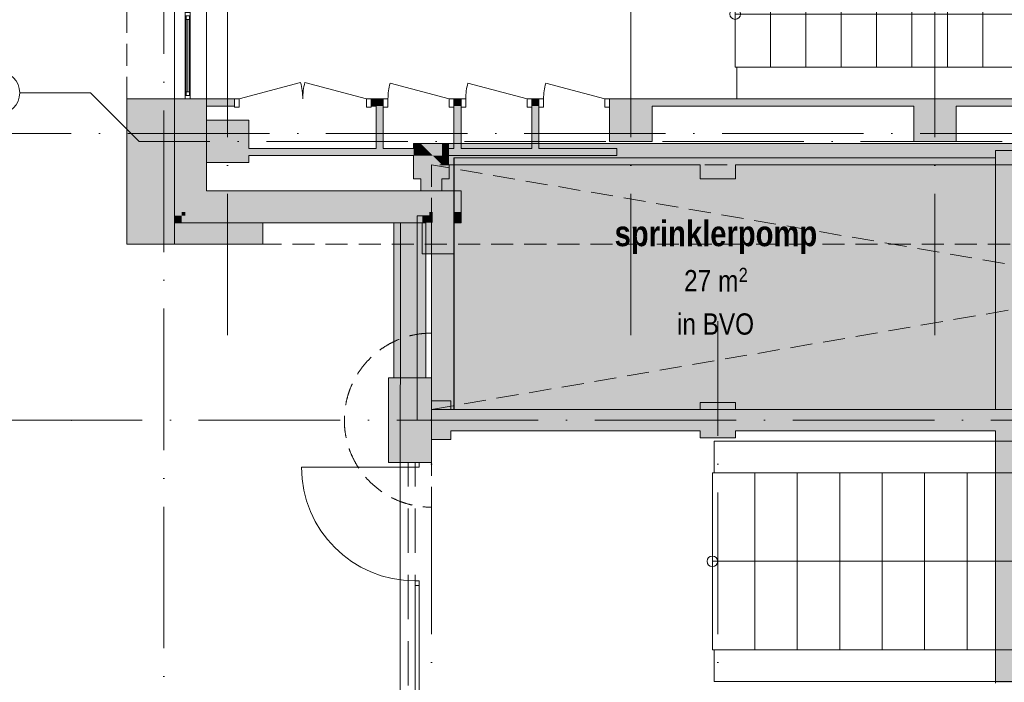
# Model space of a CAD drawing. Header units: millimetres. Extents: x -287545 to 1001608, y -673832 to 307178.
# Tile 13 of 64: x 2060 to 15980, y -31305 to -21940. Entities that reach past the tile are written whole.
import ezdxf
from ezdxf.enums import TextEntityAlignment as Align

# ---------------------------------------------------------------- set-up
doc = ezdxf.new("R2010")
doc.units = ezdxf.units.MM
doc.header["$MEASUREMENT"] = 0
for name, pattern in [('B0701', [468.239987, 311.999989, -156.239998]), ('B0702', [234.740001, 156.239998, -78.500003]), ('B0703', [937.400007, 625, -312.400007]), ('v1', [2800, 1000, -400, 0, -400, 1000, 0])]:
    doc.linetypes.add(name, pattern=pattern)
for name, color, linetype in [('0 2D arcering', 7, 'Continuous'), ('21 Buitenwanden', 7, 'Continuous'), ('21 Buitenwanden Deuren', 7, 'Continuous'), ('21 Buitenwanden Doorsnede-arcering', 7, 'Continuous'), ('21 Buitenwanden Ramen', 7, 'Continuous'), ('22 NC Binnenwanden', 7, 'Continuous'), ('22 NC Binnenwanden Deuren', 7, 'Continuous'), ('22 NC Binnenwanden Doorsnede-arcering', 7, 'Continuous'), ('24 Trappen', 7, 'Continuous'), ('28 Draagconstructies - Kolommen GVL', 7, 'Continuous'), ('28 Draagconstructies - Kolommen GVL Doorsnede-arcering', 7, 'Continuous'), ('28 Draagconstructies - Kolommen INT', 7, 'Continuous'), ('28 Draagconstructies - Kolommen INT Doorsnede-arcering', 7, 'Continuous'), ('41 Buitenwandafw', 7, 'Continuous'), ('90 Terrein omgeving', 7, 'Continuous'), ('A Stramien', 7, 'Continuous'), ('Z Gebruiksoppervlak', 7, 'Continuous'), ('Z Gebruiksoppervlak Zone achtergrond', 7, 'Continuous'), ('Z Gebruiksoppervlak Zone omranding', 7, 'Continuous'), ('Z Gebruiksoppervlak Zone tekst', 7, 'Continuous')]:
    doc.layers.add(name, color=color, linetype=linetype)
doc.styles.add('GENERATED_STYLE_1', font='ARIALNB.TTF')
doc.styles.add('GENERATED_STYLE_2', font='ARIALN.TTF')
doc.styles.add('GENERATED_STYLE_4', font='arial.ttf')

# ---------------------------------------------------------------- blocks, each defined once
blk = doc.blocks.new('Slab_1_1', base_point=(656, -159592))
at = {"layer": '90 Terrein omgeving', "color": 253, "linetype": 'Continuous', "lineweight": 0, "true_color": 0x99a3a6, "flags": 128}
blk.add_lwpolyline([(44725, -3850), (10025, -3850), (10025, -7810), (4250, -7810), (4250, -24810), (7443, -24810), (7382, -84300)], dxfattribs=at)
blk = doc.blocks.new('sprinklerpomp_F-14_18_1', base_point=(11903, -25583))
at = {"layer": 'Z Gebruiksoppervlak Zone achtergrond', "linetype": 'Continuous', "lineweight": 0, "true_color": 0xffffff}
blk.add_hatch(color=7, dxfattribs=at).paths.add_polyline_path([(8200, -27450), (15855, -27450), (15855, -23890), (8200, -23890)])
at = {"layer": 'Z Gebruiksoppervlak Zone omranding', "color": 2, "linetype": 'Continuous', "lineweight": 0, "flags": 128}
blk.add_lwpolyline([(8200, -27450), (15855, -27450), (15855, -23890), (8200, -23890)], close=True, dxfattribs=at)
at = {"layer": 'Z Gebruiksoppervlak Zone tekst', "color": 9, "lineweight": 0, "style": 'GENERATED_STYLE_1'}
blk.add_attdef('ROOM_NAME', text='', height=360, dxfattribs=at).set_placement((11903, -24781), align=Align.TOP_CENTER)
at = {"layer": 'Z Gebruiksoppervlak Zone tekst', "color": 9, "lineweight": 0}
for tag, height, style, p in [('DUMMY_942', 360, 'GENERATED_STYLE_1', (13350, -24669)), ('DUMMY_943', 300, 'GENERATED_STYLE_2', (11453, -25385)), ('ROOM_AREA', 300, 'GENERATED_STYLE_2', (11453, -25478)), ('DUMMY_945', 200, 'GENERATED_STYLE_2', (12225, -25447)), ('DUMMY_944', 300, 'GENERATED_STYLE_2', (11839, -25482)), ('DUMMY_946', 300, 'GENERATED_STYLE_2', (11353, -26003)), ('perimeterCode', 300, 'GENERATED_STYLE_2', (11353, -26091))]:
    blk.add_attdef(tag, text='', height=height, dxfattribs=dict(at, style=style)).set_placement(p, align=Align.TOP_LEFT)
blk = doc.blocks.new('Wall_5_1', base_point=(7880, -23840))
at = {"layer": '22 NC Binnenwanden Doorsnede-arcering', "linetype": 'Continuous', "lineweight": 0}
for points in [[(8130, -23690), (8130, -23990), (11680, -23990), (11680, -23690)], [(12180, -23690), (12180, -23990), (19780, -23990), (19780, -23690)]]:
    blk.add_hatch(color=251, dxfattribs=at).paths.add_polyline_path(points)
at = {"layer": '22 NC Binnenwanden', "color": 1, "linetype": 'Continuous', "lineweight": 0, "flags": 128}
for points in [[(11680, -23690), (8130, -23690)], [(19780, -23690), (12180, -23690)], [(8130, -23990), (11680, -23990)], [(12180, -23990), (19780, -23990)]]:
    blk.add_lwpolyline(points, dxfattribs=at)
blk = doc.blocks.new('Wall_7_1', base_point=(7880, -27600))
at = {"layer": '21 Buitenwanden', "color": 1, "linetype": 'Continuous', "lineweight": 0, "flags": 128}
for points in [[(7880, -24710), (7680, -24710)], [(7680, -24710), (7680, -27600)], [(7880, -27600), (7880, -24710)], [(7680, -27600), (7880, -27600)]]:
    blk.add_lwpolyline(points, dxfattribs=at)
blk = doc.blocks.new('Wall_44_1', base_point=(7880, -27600))
at = {"layer": '22 NC Binnenwanden Doorsnede-arcering', "linetype": 'Continuous', "lineweight": 0}
for points in [[(8155, -27450), (8155, -27750), (11680, -27750), (11680, -27450)], [(12180, -27750), (15855, -27750), (15855, -27450), (12180, -27450)]]:
    blk.add_hatch(color=251, dxfattribs=at).paths.add_polyline_path(points)
at = {"layer": '22 NC Binnenwanden', "color": 1, "linetype": 'Continuous', "lineweight": 0, "flags": 128}
for points in [[(11680, -27450), (8155, -27450)], [(15855, -27450), (12180, -27450)], [(8155, -27750), (11680, -27750)], [(12180, -27750), (15855, -27750)]]:
    blk.add_lwpolyline(points, dxfattribs=at)
blk = doc.blocks.new('Wall_45_1', base_point=(15980, -23790))
at = {"layer": '22 NC Binnenwanden Doorsnede-arcering', "linetype": 'Continuous', "lineweight": 0}
blk.add_hatch(color=251, dxfattribs=at).paths.add_polyline_path([(15855, -23790), (15855, -31315), (16105, -31315), (16105, -23790)])
at = {"layer": '22 NC Binnenwanden', "color": 1, "linetype": 'Continuous', "lineweight": 0, "flags": 128}
for points in [[(15855, -23790), (15855, -27450)], [(16105, -23790), (15855, -23790)], [(16105, -31315), (16105, -23790)], [(15855, -27750), (15855, -31315)]]:
    blk.add_lwpolyline(points, dxfattribs=at)
blk = doc.blocks.new('Wall_47_1', base_point=(7880, -23840))
at = {"layer": '22 NC Binnenwanden Doorsnede-arcering', "linetype": 'Continuous', "lineweight": 0}
blk.add_hatch(color=251, dxfattribs=at).paths.add_polyline_path([(8030, -24190), (7730, -24190), (7730, -24360), (8030, -24360)])
at = {"layer": '22 NC Binnenwanden', "color": 1, "linetype": 'Continuous', "lineweight": 0, "flags": 128}
for points in [[(7730, -24190), (7730, -24360)], [(8030, -24360), (8030, -24190)], [(7730, -24360), (8030, -24360)]]:
    blk.add_lwpolyline(points, dxfattribs=at)
blk = doc.blocks.new('Simple Window Opening')
at = {"layer": '21 Buitenwanden Ramen', "color": 9, "linetype": 'Continuous', "lineweight": 0}
for p, q in [((-110, 300), (-110, 200)), ((-110, 300), (110, 300)), ((110, 300), (110, 200)), ((-110, 200), (-110, -150)), ((110, 200), (110, -150)), ((-110, -150), (110, -150))]:
    blk.add_line(p, q, dxfattribs=at)
blk = doc.blocks.new('D1 bl zl1-b 27')
at = {"layer": '21 Buitenwanden Deuren', "color": 1, "linetype": 'Continuous', "lineweight": 0}
for p, q in [((1605, 0), (1605, 940)), ((-1605, 0), (-1670, 0)), ((-1670, 0), (-1670, -60)), ((-1605, -60), (-1605, 0)), ((665, 0), (600, 0)), ((600, 0), (600, -60)), ((665, -60), (665, 0)), ((1670, 0), (1605, 0)), ((1605, 0), (1605, -60)), ((1670, -60), (1670, 0)), ((-1670, -60), (-1605, -60)), ((600, -60), (665, -60)), ((1605, -60), (1670, -60))]:
    blk.add_line(p, q, dxfattribs=at)
at = {"layer": '21 Buitenwanden Deuren', "color": 9, "linetype": 'Continuous', "lineweight": 0}
for p, q in [((-1670, 300), (-1670, 200)), ((1670, 300), (1670, 200)), ((-1670, 200), (-1670, 0)), ((1670, 200), (1670, 0)), ((-1670, 0), (-1670, -60)), ((-1670, 0), (-1670, -60)), ((1670, 0), (1670, -60)), ((1670, 0), (1670, -60)), ((-1670, -60), (-1670, -150)), ((1670, -60), (1670, -150))]:
    blk.add_line(p, q, dxfattribs=at)
at = {"layer": '21 Buitenwanden Deuren', "color": 1, "linetype": 'Continuous', "lineweight": 0, "flags": 128}
blk.add_lwpolyline([(-1605, -60), (600, -60), (600, 0), (-1605, 0)], close=True, dxfattribs=at)
at = {"layer": '21 Buitenwanden Deuren', "color": 9, "linetype": 'Continuous', "lineweight": 0}
blk.add_arc((1605, 0), 940, 90, 180, dxfattribs=at)
blk = doc.blocks.new('D1 bl zl1-b 27_2')
at = {"layer": '21 Buitenwanden Deuren', "color": 1, "linetype": 'Continuous', "lineweight": 0}
for p, q in [((1605, 0), (1605, 1605)), ((-1605, 0), (-1670, 0)), ((-1670, 0), (-1670, -60)), ((-1605, -60), (-1605, 0)), ((0, 0), (-65, 0)), ((-65, 0), (-65, -60)), ((0, -60), (0, 0)), ((1670, 0), (1605, 0)), ((1605, 0), (1605, -60)), ((1670, -60), (1670, 0)), ((-1670, -60), (-1605, -60)), ((-65, -60), (0, -60)), ((1605, -60), (1670, -60))]:
    blk.add_line(p, q, dxfattribs=at)
at = {"layer": '21 Buitenwanden Deuren', "color": 9, "linetype": 'Continuous', "lineweight": 0}
for p, q in [((-1670, 300), (-1670, 200)), ((1670, 300), (1670, 200)), ((-1670, 200), (-1670, 0)), ((1670, 200), (1670, 0)), ((-1670, 0), (-1670, -60)), ((-1670, 0), (-1670, -60)), ((1670, 0), (1670, -60)), ((1670, 0), (1670, -60)), ((-1670, -60), (-1670, -150)), ((1670, -60), (1670, -150))]:
    blk.add_line(p, q, dxfattribs=at)
at = {"layer": '21 Buitenwanden Deuren', "color": 1, "linetype": 'Continuous', "lineweight": 0, "flags": 128}
blk.add_lwpolyline([(-1605, -60), (-65, -60), (-65, 0), (-1605, 0)], close=True, dxfattribs=at)
at = {"layer": '21 Buitenwanden Deuren', "color": 9, "linetype": 'Continuous', "lineweight": 0}
blk.add_arc((1605, 0), 1605, 90, 180, dxfattribs=at)
blk = doc.blocks.new('Wall_74_1', base_point=(7800, -35100))
at = {"layer": '21 Buitenwanden', "color": 9, "linetype": 'Continuous', "lineweight": 0}
for p, q in [((7350, -28200), (7450, -28200)), ((7450, -28200), (7650, -28200)), ((7650, -28200), (7710, -28200)), ((7710, -28200), (7800, -28200)), ((7350, -35100), (7450, -35100)), ((7450, -35100), (7650, -35100)), ((7650, -35100), (7710, -35100)), ((7710, -35100), (7800, -35100))]:
    blk.add_line(p, q, dxfattribs=at)
at = {"layer": '21 Buitenwanden Deuren', "color": 252, "linetype": 'Continuous', "lineweight": 0, "true_color": 0x969696, "zscale": 1000, "rotation": 89.99999999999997}
for name, p in [('D1 bl zl1-b 27_2', (7650, -29870)), ('D1 bl zl1-b 27', (7650, -33430))]:
    blk.add_blockref(name, p, dxfattribs=at)
at = {"layer": '21 Buitenwanden Ramen', "color": 1, "linetype": 'Continuous', "lineweight": 0, "zscale": 1000, "rotation": 89.99999999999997}
blk.add_blockref('Simple Window Opening', (7650, -31650), dxfattribs=at)
blk = doc.blocks.new('D2 27_4')
at = {"layer": '22 NC Binnenwanden Deuren', "color": 1, "linetype": 'Continuous', "lineweight": 0}
for p, q in [((-900, 0), (-31, 233)), ((900, 0), (31, 233)), ((-900, 0), (-967, 0)), ((-967, 0), (-967, -114)), ((-967, 0), (-967, -100)), ((-967, 0), (-967, -100)), ((-900, -114), (-900, 0)), ((967, 0), (900, 0)), ((900, 0), (900, -114)), ((967, -114), (967, 0)), ((967, 0), (967, -100)), ((967, 0), (967, -100)), ((-967, -114), (-900, -114)), ((900, -114), (967, -114))]:
    blk.add_line(p, q, dxfattribs=at)
at = {"layer": '22 NC Binnenwanden Deuren', "color": 9, "linetype": 'Continuous', "lineweight": 0}
for centre, start, end in [((-900, 0), 0, 15), ((900, 0), 165, 180)]:
    blk.add_arc(centre, 900, start, end, dxfattribs=at)
blk = doc.blocks.new('D1 27_10')
at = {"layer": '22 NC Binnenwanden Deuren', "color": 1, "linetype": 'Continuous', "lineweight": 0}
for p, q in [((433, 0), (-403, 224)), ((-433, 0), (-500, 0)), ((-500, 0), (-500, -114)), ((-500, 0), (-500, -100)), ((-500, 0), (-500, -100)), ((-433, -114), (-433, 0)), ((500, 0), (433, 0)), ((433, 0), (433, -114)), ((500, -114), (500, 0)), ((500, 0), (500, -100)), ((500, 0), (500, -100)), ((-500, -114), (-433, -114)), ((433, -114), (500, -114))]:
    blk.add_line(p, q, dxfattribs=at)
at = {"layer": '22 NC Binnenwanden Deuren', "color": 9, "linetype": 'Continuous', "lineweight": 0}
blk.add_arc((433, 0), 866, 165, 180, dxfattribs=at)
blk = doc.blocks.new('Wall_110_1', base_point=(4700, -23110))
at = {"layer": '22 NC Binnenwanden Doorsnede-arcering', "linetype": 'Continuous', "lineweight": 0}
for points in [[(4700, -23160), (5095, -23160), (5095, -23060), (4700, -23060)], [(7029, -23060), (7029, -23160), (7200, -23160), (7200, -23060)], [(8200, -23060), (8200, -23160), (8300, -23160), (8300, -23060)], [(9300, -23060), (9300, -23160), (9400, -23160), (9400, -23060)], [(11000, -23060), (11000, -23160), (14700, -23160), (14700, -23060)], [(15300, -23060), (15300, -23160), (21600, -23160), (21600, -23060)]]:
    blk.add_hatch(color=251, dxfattribs=at).paths.add_polyline_path(points)
at = {"layer": '22 NC Binnenwanden', "color": 1, "linetype": 'Continuous', "lineweight": 0}
for p, q in [((5095, -23060), (5095, -23160)), ((7029, -23060), (7029, -23160)), ((7200, -23060), (7200, -23160)), ((8200, -23060), (8200, -23160)), ((8300, -23060), (8300, -23160)), ((9300, -23060), (9300, -23160)), ((9400, -23060), (9400, -23160)), ((10400, -23060), (10400, -23160))]:
    blk.add_line(p, q, dxfattribs=at)
at = {"layer": '22 NC Binnenwanden', "color": 1, "linetype": 'Continuous', "lineweight": 0, "flags": 128}
for points in [[(5095, -23060), (4700, -23060)], [(4700, -23060), (4700, -23160)], [(7200, -23060), (7029, -23060)], [(8300, -23060), (8200, -23060)], [(9400, -23060), (9300, -23060)], [(14700, -23060), (11000, -23060)], [(21600, -23060), (15300, -23060)], [(4700, -23160), (5095, -23160)], [(7029, -23160), (7100, -23160)], [(11000, -23160), (14700, -23160)], [(15300, -23160), (21600, -23160)]]:
    blk.add_lwpolyline(points, dxfattribs=at)
at = {"layer": '22 NC Binnenwanden Deuren', "color": 1, "linetype": 'Continuous', "lineweight": 0, "zscale": 1000}
for name, p in [('D2 27_4', (6062, -23060)), ('D1 27_10', (7700, -23060)), ('D1 27_10', (8800, -23060)), ('D1 27_10', (9900, -23060))]:
    blk.add_blockref(name, p, dxfattribs=at)
blk = doc.blocks.new('Wall_114_1', base_point=(8300, -24360))
at = {"layer": '21 Buitenwanden Doorsnede-arcering', "linetype": 'Continuous', "lineweight": 0, "true_color": 0x323232}
for points in [[(4400, -24360), (4400, -24660), (4700, -24360)], [(4700, -24360), (4400, -24660), (4700, -24660)], [(7900, -24360), (4700, -24360), (4700, -24660), (7900, -24660)], [(8200, -24360), (7900, -24360), (7900, -24660), (8200, -24660)], [(8200, -24660), (8300, -24660), (8300, -24360), (8200, -24360)], [(4250, -24710), (4250, -24810), (4350, -24710)], [(4350, -24710), (4250, -24810), (4350, -24810)], [(4350, -24660), (4350, -24710), (4400, -24660)], [(4350, -24710), (4400, -24710), (4400, -24660)], [(7750, -24710), (4350, -24710), (4350, -24810), (7750, -24810)], [(4400, -24710), (7850, -24710), (7850, -24660), (4400, -24660)], [(7850, -24710), (7750, -24710), (7750, -24810), (7850, -24810)], [(7900, -24660), (7850, -24660), (7850, -24710), (7900, -24710)], [(8200, -24710), (8300, -24710), (8300, -24660), (8200, -24660)], [(8200, -24810), (8300, -24810), (8300, -24710), (8200, -24710)]]:
    blk.add_hatch(color=250, dxfattribs=at).paths.add_polyline_path(points)
at = {"layer": '21 Buitenwanden', "color": 1, "linetype": 'Continuous', "lineweight": 0, "flags": 128}
for points in [[(8300, -24360), (4700, -24360)], [(4250, -24810), (7750, -24810)], [(8200, -24810), (8300, -24810)]]:
    blk.add_lwpolyline(points, dxfattribs=at)
at = {"layer": '21 Buitenwanden', "color": 9, "linetype": 'Continuous', "lineweight": 0, "flags": 128}
for points in [[(8300, -24660), (8300, -24360)], [(4250, -24810), (4250, -24710)], [(8300, -24710), (8300, -24660)], [(8300, -24810), (8300, -24710)]]:
    blk.add_lwpolyline(points, dxfattribs=at)
blk = doc.blocks.new('Wall_115_1', base_point=(8200, -24360))
at = {"layer": '21 Buitenwanden Doorsnede-arcering', "linetype": 'Continuous', "lineweight": 0, "true_color": 0x323232}
for points in [[(7900, -24710), (7850, -24710), (7850, -24810), (7900, -24810)], [(8200, -24660), (7900, -24660), (7900, -24710), (8200, -24710)], [(8200, -24710), (7900, -24710), (7900, -24810), (8200, -24810)], [(7750, -24810), (7750, -25249), (7850, -25249), (7850, -24810)], [(7850, -24810), (7850, -25249), (7900, -25249), (7900, -24810)], [(7900, -24810), (7900, -25249), (8200, -25249), (8200, -24810)]]:
    blk.add_hatch(color=250, dxfattribs=at).paths.add_polyline_path(points)
at = {"layer": '21 Buitenwanden', "color": 1, "linetype": 'Continuous', "lineweight": 0, "flags": 128}
for points in [[(7750, -24810), (7750, -25249)], [(8200, -25249), (8200, -24810)]]:
    blk.add_lwpolyline(points, dxfattribs=at)
at = {"layer": '21 Buitenwanden', "color": 9, "linetype": 'Continuous', "lineweight": 0, "flags": 128}
for points in [[(7750, -25249), (7850, -25249)], [(7850, -25249), (7900, -25249)], [(7900, -25249), (8200, -25249)]]:
    blk.add_lwpolyline(points, dxfattribs=at)
blk = doc.blocks.new('R2 bl ol 27_5')
at = {"layer": '21 Buitenwanden Ramen', "color": 9, "linetype": 'Continuous', "lineweight": 0}
for p, q in [((-1105, 150), (1105, 150)), ((-1105, 150), (-1105, 50)), ((1105, 150), (1105, 50)), ((-1105, 50), (-1105, 0)), ((-1105, 0), (-1105, -72)), ((-1105, 0), (-1105, -72)), ((-1057, 0), (-119, 0)), ((-71, 0), (1057, 0)), ((1105, 50), (1105, 0)), ((1105, 0), (1105, -72)), ((1105, 0), (1105, -72)), ((-1105, -72), (-1105, -300)), ((-1057, -36), (-119, -36)), ((-119, -72), (-1057, -72)), ((1057, -72), (-71, -72)), ((-18, -11.99375), (1004, -11.99375)), ((1105, -72), (1105, -300)), ((-1105, -300), (1105, -300))]:
    blk.add_line(p, q, dxfattribs=at)
at = {"layer": '21 Buitenwanden Ramen', "color": 1, "linetype": 'Continuous', "lineweight": 0}
for p, q in [((-1105, 0), (-1057, 0)), ((-1057, 0), (-1057, -72)), ((-119, -72), (-119, 0)), ((-119, 0), (-95, 0)), ((-95, 0), (-71, 0)), ((-71, 0), (-71, -62)), ((1057, -62), (1057, 0)), ((1057, 0), (1105, 0)), ((-1057, -72), (-1105, -72)), ((-95, -72), (-119, -72)), ((-71, -72), (-95, -72)), ((-71, -11.99375), (-18, -11.99375)), ((-71, -62), (-71, -11.99375)), ((-71, -62), (-71, -72)), ((-18, -62), (-71, -62)), ((-18, -11.99375), (-18, -62)), ((-18, -11.99375), (1004, -11.99375)), ((-18, -36.99688), (1004, -36.99688)), ((1004, -62), (-18, -62)), ((1004, -62), (1004, -11.99375)), ((1004, -11.99375), (1057, -11.99375)), ((1057, -62), (1004, -62)), ((1057, -11.99375), (1057, -62)), ((1057, -72), (1057, -62)), ((1105, -72), (1057, -72))]:
    blk.add_line(p, q, dxfattribs=at)
blk = doc.blocks.new('Wall_118_1', base_point=(4700, -24360))
at = {"layer": '21 Buitenwanden Doorsnede-arcering', "linetype": 'Continuous', "lineweight": 0, "true_color": 0x323232}
for points in [[(4250, -24710), (4350, -24710), (4350, -23060), (4250, -23060)], [(4350, -24660), (4400, -24660), (4400, -23060), (4350, -23060)], [(4400, -23060), (4400, -24360), (4700, -24360), (4700, -23060)]]:
    blk.add_hatch(color=250, dxfattribs=at).paths.add_polyline_path(points)
at = {"layer": '21 Buitenwanden', "color": 9, "linetype": 'Continuous', "lineweight": 0}
for p, q in [((4250, -23060), (4350, -23060)), ((4350, -23060), (4400, -23060)), ((4400, -23060), (4472, -23060)), ((4472, -23060), (4700, -23060))]:
    blk.add_line(p, q, dxfattribs=at)
at = {"layer": '21 Buitenwanden', "color": 1, "linetype": 'Continuous', "lineweight": 0, "flags": 128}
for points in [[(4250, -23060), (4250, -24710)], [(4700, -24360), (4700, -23060)]]:
    blk.add_lwpolyline(points, dxfattribs=at)
at = {"layer": '21 Buitenwanden Ramen', "color": 1, "linetype": 'Continuous', "lineweight": 0, "xscale": -1, "zscale": 1000, "rotation": 90}
blk.add_blockref('R2 bl ol 27_5', (4400, -21955), dxfattribs=at)
blk = doc.blocks.new('Wall_132_1', base_point=(5125, -23810))
at = {"layer": '22 NC Binnenwanden Doorsnede-arcering', "linetype": 'Continuous', "lineweight": 0}
for points in [[(7630, -23760), (5300, -23760), (5300, -23860), (7630, -23860)], [(8130, -23860), (10500, -23860), (10500, -23760), (8130, -23760)]]:
    blk.add_hatch(color=251, dxfattribs=at).paths.add_polyline_path(points)
at = {"layer": '22 NC Binnenwanden', "color": 1, "linetype": 'Continuous', "lineweight": 0, "flags": 128}
for points in [[(7100, -23760), (5300, -23760)], [(7630, -23760), (7200, -23760)], [(8200, -23760), (8130, -23760)], [(9300, -23760), (8300, -23760)], [(10500, -23760), (9400, -23760)], [(10500, -23860), (10500, -23760)], [(5300, -23860), (7630, -23860)], [(8130, -23860), (10500, -23860)]]:
    blk.add_lwpolyline(points, dxfattribs=at)
blk = doc.blocks.new('Wall_133_1', base_point=(7150, -23810))
at = {"layer": '22 NC Binnenwanden Doorsnede-arcering', "linetype": 'Continuous', "lineweight": 0}
blk.add_hatch(color=251, dxfattribs=at).paths.add_polyline_path([(7200, -23760), (7200, -23160), (7100, -23160), (7100, -23760)])
at = {"layer": '22 NC Binnenwanden', "color": 1, "linetype": 'Continuous', "lineweight": 0, "flags": 128}
for points in [[(7100, -23160), (7100, -23760)], [(7200, -23760), (7200, -23160)]]:
    blk.add_lwpolyline(points, dxfattribs=at)
blk = doc.blocks.new('Wall_134_1', base_point=(9350, -23810))
at = {"layer": '22 NC Binnenwanden Doorsnede-arcering', "linetype": 'Continuous', "lineweight": 0}
blk.add_hatch(color=251, dxfattribs=at).paths.add_polyline_path([(9400, -23760), (9400, -23160), (9300, -23160), (9300, -23760)])
at = {"layer": '22 NC Binnenwanden', "color": 1, "linetype": 'Continuous', "lineweight": 0, "flags": 128}
for points in [[(9300, -23160), (9300, -23760)], [(9400, -23760), (9400, -23160)]]:
    blk.add_lwpolyline(points, dxfattribs=at)
blk = doc.blocks.new('Wall_135_1', base_point=(8250, -23810))
at = {"layer": '22 NC Binnenwanden Doorsnede-arcering', "linetype": 'Continuous', "lineweight": 0}
blk.add_hatch(color=251, dxfattribs=at).paths.add_polyline_path([(8300, -23760), (8300, -23160), (8200, -23160), (8200, -23760)])
at = {"layer": '22 NC Binnenwanden', "color": 1, "linetype": 'Continuous', "lineweight": 0, "flags": 128}
for points in [[(8200, -23160), (8200, -23760)], [(8300, -23760), (8300, -23160)]]:
    blk.add_lwpolyline(points, dxfattribs=at)
blk = doc.blocks.new('Column_17_1', base_point=(15000, -23360))
at = {"layer": '28 Draagconstructies - Kolommen INT Doorsnede-arcering', "linetype": 'Continuous', "lineweight": 0, "true_color": 0x323232}
for points in [[(14700, -23160), (15300, -23160), (15300, -23060), (14700, -23060)], [(15300, -23160), (14700, -23160), (14700, -23660), (15300, -23660)]]:
    blk.add_hatch(color=250, dxfattribs=at).paths.add_polyline_path(points)
at = {"layer": '28 Draagconstructies - Kolommen INT', "color": 5, "linetype": 'Continuous', "lineweight": 0, "flags": 128}
for points in [[(15300, -23060), (14700, -23060)], [(14700, -23160), (14700, -23660), (15300, -23660), (15300, -23160)]]:
    blk.add_lwpolyline(points, dxfattribs=at)
blk = doc.blocks.new('Column_18_1', base_point=(10700, -23360))
at = {"layer": '28 Draagconstructies - Kolommen INT Doorsnede-arcering', "linetype": 'Continuous', "lineweight": 0, "true_color": 0x323232}
for points in [[(10400, -23160), (11000, -23160), (11000, -23060), (10400, -23060)], [(11000, -23160), (10400, -23160), (10400, -23660), (11000, -23660)]]:
    blk.add_hatch(color=250, dxfattribs=at).paths.add_polyline_path(points)
at = {"layer": '28 Draagconstructies - Kolommen INT', "color": 5, "linetype": 'Continuous', "lineweight": 0, "flags": 128}
for points in [[(11000, -23060), (10400, -23060)], [(10400, -23160), (10400, -23660), (11000, -23660), (11000, -23160)]]:
    blk.add_lwpolyline(points, dxfattribs=at)
blk = doc.blocks.new('Column_24_1', base_point=(5000, -23660))
at = {"layer": '28 Draagconstructies - Kolommen INT Doorsnede-arcering', "linetype": 'Continuous', "lineweight": 0, "true_color": 0x323232}
for points in [[(4700, -23360), (4700, -23960), (5300, -23960), (5300, -23860), (5125, -23860), (5125, -23760), (5300, -23760), (5300, -23360)], [(5125, -23760), (5125, -23860), (5300, -23860), (5300, -23760)]]:
    blk.add_hatch(color=250, dxfattribs=at).paths.add_polyline_path(points)
at = {"layer": '28 Draagconstructies - Kolommen INT', "color": 5, "linetype": 'Continuous', "lineweight": 0, "flags": 128}
blk.add_lwpolyline([(5300, -23760), (5300, -23360), (4700, -23360), (4700, -23960), (5300, -23960), (5300, -23860)], dxfattribs=at)
blk = doc.blocks.new('Column_26_1', base_point=(3912, -24085))
at = {"layer": '28 Draagconstructies - Kolommen GVL Doorsnede-arcering', "linetype": 'Continuous', "lineweight": 0, "true_color": 0x323232}
blk.add_hatch(color=250, dxfattribs=at).paths.add_polyline_path([(4250, -25110), (4250, -23060), (3575, -23060), (3575, -25110)])
at = {"layer": '28 Draagconstructies - Kolommen GVL', "color": 5, "linetype": 'Continuous', "lineweight": 0, "flags": 128}
blk.add_lwpolyline([(4250, -25110), (4250, -23060), (3575, -23060), (3575, -25110)], close=True, dxfattribs=at)
blk = doc.blocks.new('Column_54_1', base_point=(4875, -24960))
at = {"layer": '28 Draagconstructies - Kolommen GVL Doorsnede-arcering', "linetype": 'Continuous', "lineweight": 0, "true_color": 0x323232}
blk.add_hatch(color=250, dxfattribs=at).paths.add_polyline_path([(4250, -25110), (5500, -25110), (5500, -24810), (4250, -24810)])
at = {"layer": '28 Draagconstructies - Kolommen GVL', "color": 5, "linetype": 'Continuous', "lineweight": 0, "flags": 128}
blk.add_lwpolyline([(4250, -25110), (5500, -25110), (5500, -24810), (4250, -24810)], close=True, dxfattribs=at)
blk = doc.blocks.new('Stair_14_1')
at = {"layer": '24 Trappen', "color": 9, "linetype": 'Continuous', "lineweight": 0}
for p, q in [((11878, -27895), (21069, -27895)), ((11878, -28345), (11878, -27895)), ((11853, -30845), (11853, -28345)), ((11853, -28345), (12453, -28345)), ((20853, -28345), (11878, -28345)), ((12453, -30845), (12453, -28345)), ((12453, -28345), (13053, -28345)), ((13053, -30845), (13053, -28345)), ((13053, -28345), (13653, -28345)), ((13653, -30845), (13653, -28345)), ((13653, -28345), (14253, -28345)), ((14253, -30845), (14253, -28345)), ((14253, -28345), (14853, -28345)), ((14853, -30845), (14853, -28345)), ((14853, -28345), (15453, -28345)), ((15453, -30845), (15453, -28345)), ((15453, -28345), (16053, -28345)), ((11853, -29595), (12453, -29595)), ((12453, -29595), (20253, -29595)), ((12453, -30845), (11853, -30845)), ((11878, -30845), (19653, -30845)), ((11878, -31295), (11878, -30845)), ((13053, -30845), (12453, -30845)), ((13653, -30845), (13053, -30845)), ((14253, -30845), (13653, -30845)), ((14853, -30845), (14253, -30845)), ((15453, -30845), (14853, -30845)), ((16053, -30845), (15453, -30845)), ((19437, -31295), (11878, -31295))]:
    blk.add_line(p, q, dxfattribs=at)
for start, end in [(0, 180), (180, 0)]:
    blk.add_arc((11853, -29595), 75, start, end, dxfattribs=at)
blk = doc.blocks.new('Stair_15_1')
at = {"layer": '24 Trappen', "color": 9, "linetype": 'Continuous', "lineweight": 0}
for p, q in [((12200, -20660), (17475, -20660)), ((12200, -21110), (12200, -20660)), ((12175, -22610), (12175, -21110)), ((12175, -21110), (12675, -21110)), ((17175, -21110), (12200, -21110)), ((12675, -22610), (12675, -21110)), ((12675, -21110), (13175, -21110)), ((13175, -22610), (13175, -21110)), ((13175, -21110), (13675, -21110)), ((13675, -22610), (13675, -21110)), ((13675, -21110), (14175, -21110)), ((14175, -22610), (14175, -21110)), ((14175, -21110), (14675, -21110)), ((14675, -22610), (14675, -21110)), ((14675, -21110), (15175, -21110)), ((15175, -22610), (15175, -21110)), ((15175, -21110), (15675, -21110)), ((15675, -22610), (15675, -21110)), ((15675, -21110), (16175, -21110)), ((16175, -22610), (16175, -21110)), ((16175, -21110), (16675, -21110)), ((16675, -21860), (16675, -21110)), ((16675, -21110), (17175, -21110)), ((16675, -21860), (16425, -21610)), ((12175, -21860), (12675, -21860)), ((12675, -21860), (16675, -21860)), ((16425, -22110), (16675, -21860)), ((12675, -22610), (12175, -22610)), ((12200, -22610), (16175, -22610)), ((12200, -23060), (12200, -22610)), ((13175, -22610), (12675, -22610)), ((13675, -22610), (13175, -22610)), ((14175, -22610), (13675, -22610)), ((14675, -22610), (14175, -22610)), ((15175, -22610), (14675, -22610)), ((15675, -22610), (15175, -22610)), ((16175, -22610), (15675, -22610)), ((15875, -23060), (12200, -23060))]:
    blk.add_line(p, q, dxfattribs=at)
at = {"layer": '24 Trappen', "color": 9, "linetype": 'B0701', "lineweight": 0}
for p, q in [((17595, -20660), (21675, -20660)), ((21675, -20660), (21725, -20660)), ((21725, -20660), (21725, -21110)), ((21675, -21110), (17295, -21110)), ((21725, -21110), (21675, -21110)), ((16295, -22610), (21675, -22610)), ((21675, -22610), (21725, -22610)), ((21725, -22610), (21725, -23060)), ((21675, -23060), (15995, -23060)), ((21725, -23060), (21675, -23060))]:
    blk.add_line(p, q, dxfattribs=at)
at = {"layer": '24 Trappen', "color": 9, "linetype": 'B0702', "lineweight": 0}
blk.add_line((16175, -22610), (17175, -21110), dxfattribs=at)
at = {"layer": '24 Trappen', "color": 252, "linetype": 'B0702', "lineweight": 0, "true_color": 0x969696}
blk.add_line((16295, -22610), (17295, -21110), dxfattribs=at)
at = {"layer": '24 Trappen', "color": 252, "linetype": 'Continuous', "lineweight": 0, "true_color": 0x969696}
for p, q in [((17295, -21110), (17675, -21110)), ((17675, -22610), (17675, -21110)), ((17675, -21110), (18175, -21110)), ((18175, -22610), (18175, -21110)), ((18175, -21110), (18675, -21110)), ((18675, -22610), (18675, -21110)), ((18675, -21110), (19175, -21110)), ((19175, -22610), (19175, -21110)), ((19175, -21110), (19675, -21110)), ((19675, -22610), (19675, -21110)), ((19675, -21110), (20175, -21110)), ((20175, -22610), (20175, -21110)), ((20175, -21110), (20675, -21110)), ((20675, -22610), (20675, -21110)), ((20675, -21110), (21175, -21110)), ((21175, -22610), (21175, -21110)), ((21175, -21110), (21675, -21110)), ((17175, -22610), (17175, -21290)), ((16675, -22610), (16675, -22040)), ((16675, -22610), (16295, -22610)), ((17175, -22610), (16675, -22610)), ((17675, -22610), (17175, -22610)), ((18175, -22610), (17675, -22610)), ((18675, -22610), (18175, -22610)), ((19175, -22610), (18675, -22610)), ((19675, -22610), (19175, -22610)), ((20175, -22610), (19675, -22610)), ((20675, -22610), (20175, -22610)), ((21175, -22610), (20675, -22610)), ((21675, -22610), (21175, -22610))]:
    blk.add_line(p, q, dxfattribs=at)
at = {"layer": '24 Trappen', "color": 9, "linetype": 'Continuous', "lineweight": 0}
for start, end in [(0, 180), (180, 0)]:
    blk.add_arc((12175, -21860), 75, start, end, dxfattribs=at)
blk = doc.blocks.new('Beam_10_1', base_point=(7650, -35100))
at = {"layer": '41 Buitenwandafw', "color": 9, "linetype": 'B0703', "lineweight": 0}
for p, q in [((7550, -35100), (7550, -28200)), ((7650, -28200), (7550, -28200)), ((7650, -35100), (7650, -28200)), ((7650, -35100), (7550, -35100))]:
    blk.add_line(p, q, dxfattribs=at)
blk = doc.blocks.new('Wall_174_1', base_point=(7880, -27550))
at = {"layer": '21 Buitenwanden', "color": 9, "linetype": 'B0701', "lineweight": 0, "flags": 128}
for points in [[(7880, -27594), (7880, -26370)], [(7880, -27606), (7880, -28830)]]:
    blk.add_lwpolyline(points, dxfattribs=at)
at = {"layer": '21 Buitenwanden', "color": 9, "linetype": 'B0701', "lineweight": 0}
for radius in [1230, 5.55]:
    blk.add_arc((7880, -27600), radius, 90, 270, dxfattribs=at)
blk = doc.blocks.new('Column_114_1', base_point=(11930, -27600))
at = {"layer": '28 Draagconstructies - Kolommen INT Doorsnede-arcering', "linetype": 'Continuous', "lineweight": 0, "true_color": 0x323232}
for points in [[(11680, -27350), (11680, -27450), (12180, -27450), (12180, -27350)], [(12180, -27450), (11680, -27450), (11680, -27750), (12180, -27750)], [(11680, -27850), (12180, -27850), (12180, -27750), (11680, -27750)]]:
    blk.add_hatch(color=250, dxfattribs=at).paths.add_polyline_path(points)
at = {"layer": '28 Draagconstructies - Kolommen INT', "color": 5, "linetype": 'Continuous', "lineweight": 0, "flags": 128}
for points in [[(12180, -27450), (12180, -27350), (11680, -27350), (11680, -27450)], [(11680, -27750), (11680, -27850), (12180, -27850), (12180, -27750)]]:
    blk.add_lwpolyline(points, dxfattribs=at)
blk = doc.blocks.new('Column_119_1', base_point=(7880, -27600))
at = {"layer": '28 Draagconstructies - Kolommen GVL Doorsnede-arcering', "linetype": 'Continuous', "lineweight": 0, "true_color": 0x323232}
for points in [[(7275, -28200), (7880, -28200), (7880, -28100), (7380, -28100), (7380, -27100), (7880, -27100), (7880, -27000), (7275, -27000)], [(7380, -27100), (7380, -28100), (7880, -28100), (7880, -27875), (7605, -27875), (7605, -27325), (7880, -27325), (7880, -27100)], [(7605, -27325), (7605, -27875), (7880, -27875), (8155, -27875), (8155, -27750), (7880, -27750), (7880, -27450), (8155, -27450), (8155, -27325), (7880, -27325)], [(8155, -27450), (7880, -27450), (7880, -27750), (8155, -27750)]]:
    blk.add_hatch(color=250, dxfattribs=at).paths.add_polyline_path(points)
at = {"layer": '28 Draagconstructies - Kolommen GVL', "color": 2, "linetype": 'Continuous', "lineweight": 0, "flags": 128}
for points in [[(7880, -27100), (7880, -27000), (7275, -27000), (7275, -28200), (7880, -28200), (7880, -28100)], [(7880, -27325), (7880, -27100)], [(8155, -27450), (8155, -27325), (7880, -27325)], [(7880, -27875), (8155, -27875), (8155, -27750)], [(7880, -28100), (7880, -27875)]]:
    blk.add_lwpolyline(points, dxfattribs=at)
blk = doc.blocks.new('Standard grid marker_2')
at = {"layer": 'A Stramien', "color": 9, "linetype": 'v1', "lineweight": 0, "true_color": 0xc8c8c8}
for q in [(0, 0), (77736, 0)]:
    blk.add_line((1000, 0), q, dxfattribs=at)
blk.add_point((1000, 0), dxfattribs=at)
blk.add_point((1000, 0), dxfattribs=at)
at = {"layer": 'A Stramien', "color": 252, "lineweight": 0, "true_color": 0x969696, "style": 'GENERATED_STYLE_4'}
for tag, p in [('AC_MarkerText_1_0', (-300, 150)), ('AC_MarkerText_1_1', (79036, 150))]:
    blk.add_attdef(tag, text='', height=300, dxfattribs=at).set_placement(p, align=Align.TOP_CENTER)
blk = doc.blocks.new('Standard grid marker_4')
at = {"layer": 'A Stramien', "color": 9, "linetype": 'v1', "lineweight": 0, "true_color": 0xc8c8c8}
for p, q in [((1000, 0), (53827, 0)), ((53827, 0), (54827, 0))]:
    blk.add_line(p, q, dxfattribs=at)
at = {"layer": 'A Stramien', "color": 252, "lineweight": 0, "true_color": 0x969696, "style": 'GENERATED_STYLE_4'}
blk.add_attdef('AC_MarkerText_1', text='', height=300, rotation=270, dxfattribs=at).set_placement((-81, -69), align=Align.TOP_CENTER)
blk = doc.blocks.new('Standard grid marker_10')
at = {"layer": 'A Stramien', "color": 9, "linetype": 'v1', "lineweight": 0, "true_color": 0xc8c8c8}
for q in [(0, 0), (23465, 0)]:
    blk.add_line((1000, 0), q, dxfattribs=at)
at = {"layer": 'A Stramien', "color": 9, "lineweight": 0, "true_color": 0xc8c8c8, "style": 'GENERATED_STYLE_4'}
blk.add_attdef('AC_MarkerText_1', text='', height=300, rotation=270, dxfattribs=at).set_placement((24983, -69), align=Align.TOP_CENTER)
blk = doc.blocks.new('Standard grid marker_12')
at = {"layer": 'A Stramien', "color": 9, "linetype": 'v1', "lineweight": 0, "true_color": 0xc8c8c8}
for p, q in [((1000, 687), (0, 687)), ((1687, 0), (1000, 687)), ((1687, 0), (40852, 0))]:
    blk.add_line(p, q, dxfattribs=at)
at = {"layer": 'A Stramien', "color": 9, "linetype": 'Continuous', "lineweight": 0, "true_color": 0xc8c8c8, "flags": 128}
blk.add_lwpolyline([(0, 687, 1), (-600, 687, 1)], format="xyb", close=True, dxfattribs=at)
at = {"layer": 'A Stramien', "color": 9, "linetype": 'v1', "lineweight": 0, "true_color": 0xc8c8c8}
blk.add_point((1687, 0), dxfattribs=at)
at = {"layer": 'A Stramien', "color": 9, "lineweight": 0, "true_color": 0xc8c8c8, "style": 'GENERATED_STYLE_4'}
blk.add_attdef('AC_MarkerText_1', text='', height=300, dxfattribs=at).set_placement((-300, 837), align=Align.TOP_CENTER)
blk = doc.blocks.new('Standard grid marker_9')
at = {"layer": 'A Stramien', "color": 9, "linetype": 'v1', "lineweight": 0, "true_color": 0xc8c8c8}
blk.add_line((1000, 0), (78292, 0), dxfattribs=at)
at = {"layer": 'A Stramien', "color": 252, "lineweight": 0, "true_color": 0x969696, "style": 'GENERATED_STYLE_4'}
for tag, p in [('AC_MarkerText_1_0', (-81, -69)), ('AC_MarkerText_1_1', (79810, -69))]:
    blk.add_attdef(tag, text='', height=300, rotation=270, dxfattribs=at).set_placement(p, align=Align.TOP_CENTER)
blk = doc.blocks.new('Standard grid marker_15')
at = {"layer": 'A Stramien', "color": 9, "linetype": 'v1', "lineweight": 0, "true_color": 0xc8c8c8}
blk.add_line((0, 0), (78736, 0), dxfattribs=at)
at = {"layer": 'A Stramien', "color": 252, "lineweight": 0, "true_color": 0x969696, "style": 'GENERATED_STYLE_4'}
for tag, p in [('AC_MarkerText_1_0', (-300, 150)), ('AC_MarkerText_1_1', (79036, 150))]:
    blk.add_attdef(tag, text='', height=300, dxfattribs=at).set_placement(p, align=Align.TOP_CENTER)
blk = doc.blocks.new('Wall_193_1', base_point=(7800, -27000))
at = {"layer": '21 Buitenwanden Doorsnede-arcering', "linetype": 'Continuous', "lineweight": 0, "true_color": 0x323232}
for points in [[(7350, -24810), (7350, -27000), (7450, -27000), (7450, -24810)], [(7450, -24810), (7450, -27000), (7800, -27000), (7800, -24810)]]:
    blk.add_hatch(color=250, dxfattribs=at).paths.add_polyline_path(points)
at = {"layer": '21 Buitenwanden', "color": 9, "linetype": 'Continuous', "lineweight": 0, "flags": 128}
for points in [[(7350, -24810), (7450, -24810)], [(7450, -24810), (7800, -24810)], [(7350, -27000), (7450, -27000)], [(7450, -27000), (7800, -27000)]]:
    blk.add_lwpolyline(points, dxfattribs=at)
at = {"layer": '21 Buitenwanden', "color": 2, "linetype": 'Continuous', "lineweight": 0, "flags": 128}
for points in [[(7350, -24810), (7350, -27000)], [(7800, -27000), (7800, -24810)]]:
    blk.add_lwpolyline(points, dxfattribs=at)
blk = doc.blocks.new('Column_135_1', base_point=(11930, -23940))
at = {"layer": '28 Draagconstructies - Kolommen INT Doorsnede-arcering', "linetype": 'Continuous', "lineweight": 0, "true_color": 0x323232}
for points in [[(11680, -23990), (12180, -23990), (12180, -23690), (11680, -23690)], [(12180, -23990), (11680, -23990), (11680, -24190), (12180, -24190)]]:
    blk.add_hatch(color=250, dxfattribs=at).paths.add_polyline_path(points)
at = {"layer": '28 Draagconstructies - Kolommen INT', "color": 5, "linetype": 'Continuous', "lineweight": 0, "flags": 128}
for points in [[(12180, -23690), (11680, -23690)], [(11680, -23990), (11680, -24190), (12180, -24190), (12180, -23990)]]:
    blk.add_lwpolyline(points, dxfattribs=at)
blk = doc.blocks.new('Column_141_1', base_point=(7880, -23940))
at = {"layer": '28 Draagconstructies - Kolommen INT Doorsnede-arcering', "linetype": 'Continuous', "lineweight": 0, "true_color": 0x323232}
for points in [[(7630, -23760), (7730, -23760), (7730, -23690), (7630, -23690)], [(7630, -23760), (7630, -23860), (7730, -23860), (7730, -23760)], [(8030, -23690), (7730, -23690), (7800, -23760), (8030, -23760)], [(7800, -23760), (7730, -23690), (7730, -23760)], [(7800, -23760), (7730, -23760), (7730, -23860), (7900, -23860)], [(8030, -23760), (7800, -23760), (7900, -23860), (8030, -23860)], [(8030, -23690), (8030, -23760), (8130, -23760), (8130, -23690)], [(8130, -23760), (8030, -23760), (8030, -23860), (8130, -23860)], [(7630, -23860), (7630, -24190), (7730, -24190), (7730, -23990), (7730, -23860)], [(7730, -23990), (8030, -23990), (7900, -23860), (7730, -23860)], [(8030, -23860), (7900, -23860), (8030, -23990)], [(8030, -23860), (8030, -23990), (8130, -23990), (8130, -23860)], [(8030, -23990), (7730, -23990), (7730, -24190), (8030, -24190)], [(8130, -23990), (8030, -23990), (8030, -24190), (8130, -24190)]]:
    blk.add_hatch(color=250, dxfattribs=at).paths.add_polyline_path(points)
at = {"layer": '28 Draagconstructies - Kolommen INT', "color": 5, "linetype": 'Continuous', "lineweight": 0, "flags": 128}
for points in [[(7730, -23690), (7630, -23690), (7630, -23760)], [(8030, -23690), (7730, -23690)], [(8130, -23690), (8030, -23690)], [(7630, -23860), (7630, -24190), (7730, -24190)], [(8030, -24190), (8130, -24190), (8130, -23990)]]:
    blk.add_lwpolyline(points, dxfattribs=at)
blk = doc.blocks.new('Kruis symbool 27_2')
at = {"layer": '0 2D arcering', "linetype": 'Continuous', "lineweight": 0, "true_color": 0x3f3f3f}
blk.add_hatch(color=250, dxfattribs=at).paths.add_polyline_path([(0, 0), (20100, 0), (20100, 3460), (0, 3460)])
at = {"color": 9, "linetype": 'B0701', "lineweight": 0}
for p, q in [((20100, 3460), (0, 3460)), ((0, 3460), (0, 0)), ((0, 0), (20100, 3460)), ((20100, 0), (0, 3460)), ((0, 0), (20100, 0))]:
    blk.add_line(p, q, dxfattribs=at)

msp = doc.modelspace()

# ---------------------------------------------------------------- linework, layer by layer
at = {"color": 4, "linetype": 'B0701', "lineweight": 0}
msp.add_lwpolyline([(45325, -3550), (3575, -3550), (3575, -25110), (45325, -25110)], close=True, dxfattribs=at)
at = {"layer": 'Z Gebruiksoppervlak Zone omranding', "color": 253, "linetype": 'Continuous', "lineweight": 0, "true_color": 0x99a3a6, "flags": 128}
msp.add_lwpolyline([(8200.3, -27450), (15855, -27450), (15855, -23890), (8200.3, -23890)], close=True, dxfattribs=at)

# ---------------------------------------------------------------- block references
at = {"color": 1, "linetype": 'B0701', "lineweight": 0, "zscale": 1000}
msp.add_blockref('Kruis symbool 27_2', (7880.3, -27450), dxfattribs=at)
at = {"layer": '21 Buitenwanden', "color": 1, "lineweight": 0}
for name, p in [('Wall_118_1', (4700, -24360)), ('Wall_114_1', (8300.3, -24360)), ('Wall_7_1', (7880.3, -27600)), ('Wall_115_1', (8200.3, -24360)), ('Wall_193_1', (7800.3, -27000)), ('Wall_174_1', (7880, -27550)), ('Wall_74_1', (7800, -35100))]:
    msp.add_blockref(name, p, dxfattribs=at)
at = {"layer": '22 NC Binnenwanden', "color": 1, "lineweight": 0}
for name, p in [('Wall_110_1', (4700, -23110)), ('Wall_133_1', (7150, -23810)), ('Wall_135_1', (8250, -23810)), ('Wall_134_1', (9350, -23810)), ('Wall_132_1', (5125, -23810)), ('Wall_5_1', (7880, -23840)), ('Wall_45_1', (15980, -23790)), ('Wall_47_1', (7880, -23840)), ('Wall_44_1', (7880.3, -27600))]:
    msp.add_blockref(name, p, dxfattribs=at)
at = {"layer": '24 Trappen', "color": 255, "linetype": 'Continuous', "lineweight": 0}
for name in ['Stair_15_1', 'Stair_14_1']:
    msp.add_blockref(name, (0, 0), dxfattribs=at)
at = {"layer": '28 Draagconstructies - Kolommen GVL', "color": 5, "lineweight": 0}
for name, p in [('Column_26_1', (3912.5, -24085)), ('Column_54_1', (4875, -24960))]:
    msp.add_blockref(name, p, dxfattribs=at)
at = {"layer": '28 Draagconstructies - Kolommen GVL', "color": 3, "lineweight": 0}
msp.add_blockref('Column_119_1', (7880.3, -27600), dxfattribs=at)
at = {"layer": '28 Draagconstructies - Kolommen INT', "color": 5, "lineweight": 0}
for name, p in [('Column_18_1', (10700, -23360)), ('Column_17_1', (15000, -23360)), ('Column_24_1', (5000, -23660)), ('Column_141_1', (7880, -23940)), ('Column_135_1', (11930, -23940)), ('Column_114_1', (11930, -27600))]:
    msp.add_blockref(name, p, dxfattribs=at)
at = {"layer": '41 Buitenwandafw', "color": 9, "lineweight": 0}
msp.add_blockref('Beam_10_1', (7650, -35100), dxfattribs=at)
at = {"layer": '90 Terrein omgeving', "color": 253, "linetype": 'Continuous', "lineweight": 0, "true_color": 0x99a3a6}
msp.add_blockref('Slab_1_1', (655.9, -159592.5), dxfattribs=at)
at = {"layer": 'A Stramien', "color": 1, "linetype": 'Continuous', "lineweight": 0, "zscale": 1000, "rotation": 90}
for name, p in [('Standard grid marker_9', (4100, -81227.3)), ('Standard grid marker_10', (5000, -26400)), ('Standard grid marker_10', (10700, -26400)), ('Standard grid marker_10', (15000, -26400)), ('Standard grid marker_4', (7880, -81027.3)), ('Standard grid marker_4', (11930, -81027.3))]:
    msp.add_blockref(name, p, dxfattribs=at)
at = {"layer": 'A Stramien', "color": 1, "linetype": 'Continuous', "lineweight": 0, "zscale": 1000}
for name, p in [('Standard grid marker_12', (2060.4, -23660)), ('Standard grid marker_15', (1790.4, -23550)), ('Standard grid marker_2', (1790.4, -27600))]:
    msp.add_blockref(name, p, dxfattribs=at)
at = {"layer": 'Z Gebruiksoppervlak', "color": 2, "linetype": 'Continuous', "lineweight": 0}
msp.add_blockref('sprinklerpomp_F-14_18_1', (11903, -25582.9), dxfattribs=at).add_auto_attribs({'ROOM_NAME': 'sprinklerpomp', 'ROOM_AREA': '27', 'perimeterCode': 'in BVO', 'DUMMY_944': ' m', 'DUMMY_945': '2'})

doc.saveas('drawing.dxf')
